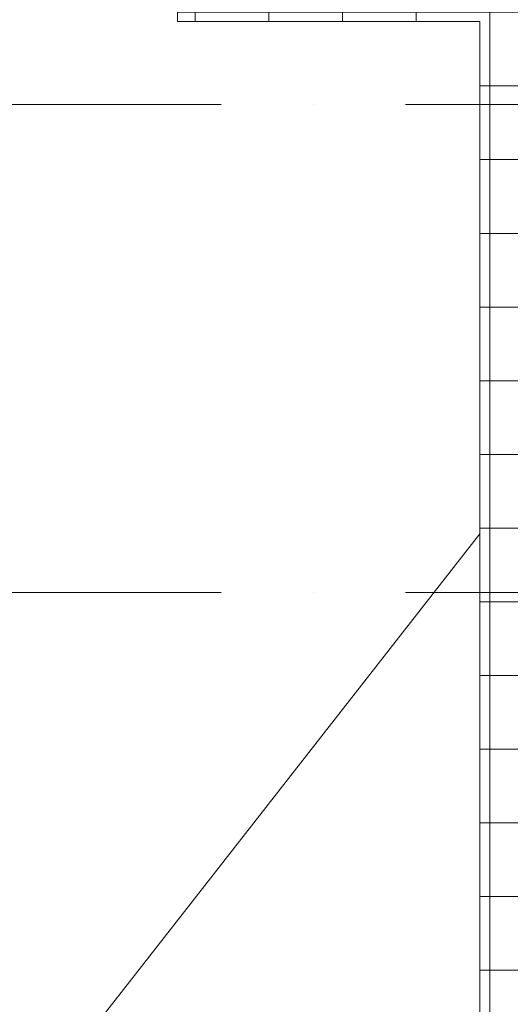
# Model space of a CAD drawing. Header units: millimetres. Extents: x -30540 to 143646, y -11730 to 123410.
# Tile 61 of 114: x 100648 to 103311, y 4215 to 9560. Entities that reach past the tile are written whole.
import ezdxf

# ---------------------------------------------------------------- set-up
doc = ezdxf.new("R2010")
doc.units = ezdxf.units.MM
doc.linetypes.add('ADSK_Линия сетки', pattern=[5000, 4000, -500, 0, -500])
for name, color, linetype, lineweight in [('A-ROOF-____-OTLN', 7, 'Continuous', 18), ('A-ROOF-____-PATT', 7, 'Continuous', 18), ('S-GRID-____-OTLN', 7, 'Continuous', 9)]:
    doc.layers.add(name, color=color, linetype=linetype, lineweight=lineweight)

# ---------------------------------------------------------------- blocks, each defined once
blk = doc.blocks.new('Наметкина 10_РД_АР_К4_отсоединено_rvt-1-Кровля')
at = {"layer": 'A-ROOF-____-PATT', "lineweight": 5, "true_color": 0xe4e4e4}
h = blk.add_hatch(dxfattribs=at)
h.set_pattern_fill('FP_22', color=254, style=0, pattern_type=2)
h.set_pattern_definition([(0, (0, 0), (0, 400), []), (90, (0, 0), (-400, 2e-14), [])])
h.paths.add_polyline_path([(104045.3, -2730), (104045.3, 12200), (101505.3, 12200), (101505.3, 9550), (103145.3, 9550), (103145.3, 2941.5), (103166.8, 2941.5), (103166.8, 1828.5), (103145.3, 1828.5), (103145.3, 280), (100455.3, 280), (100455.3, -1830), (94085.3, -1830), (94085.3, 350), (90305.3, 350), (90305.3, 1828.5), (90263.8, 1828.5), (90263.8, 2941.5), (92026.8, 2941.5), (92026.8, 2895), (92870.3, 2895), (92870.3, 7650), (88360.8, 7650), (88360.8, 9650), (91925.3, 9650), (91925.3, 12200), (91025.3, 12200), (91025.3, 10650), (87405.3, 10650), (87405.3, 6750), (91970.3, 6750), (91970.3, 3795), (89405.3, 3795), (89405.3, -550), (93185.3, -550), (93185.3, -2730), (101338.3, -2730)])
h.paths.add_polyline_path([(101605.3, 9650), (101605.3, 9950), (101905.3, 9950), (101635.3, 9920)])
at = {"layer": 'A-ROOF-____-OTLN', "color": 254, "lineweight": 13, "true_color": 0xcccccc}
for p, q in [((101505.3, 12200), (101505.3, 9550)), ((101505.3, 9550), (103145.3, 9550)), ((103145.3, 9550), (103145.3, 2941.5)), ((99205.3, 1730), (103145.3, 6769.5))]:
    blk.add_line(p, q, dxfattribs=at)

msp = doc.modelspace()

# ---------------------------------------------------------------- linework, layer by layer
at = {"layer": 'S-GRID-____-OTLN', "color": 253, "linetype": 'ADSK_Линия сетки', "true_color": 0xaaaaaa}
for p, q in [((111741.6, 9100), (78589.2, 9100)), ((111741.6, 6450), (78589.2, 6450))]:
    msp.add_line(p, q, dxfattribs=at)

# ---------------------------------------------------------------- block references
at = {"lineweight": 5}
msp.add_blockref('Наметкина 10_РД_АР_К4_отсоединено_rvt-1-Кровля', (0, 0), dxfattribs=at)

doc.saveas('drawing.dxf')
